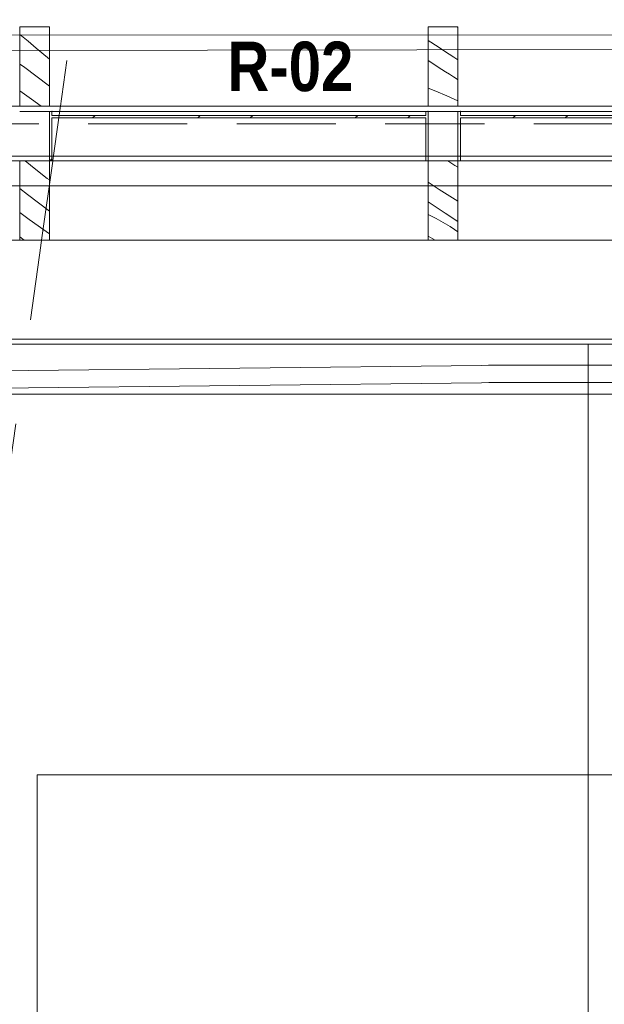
# Model space of a CAD drawing. Header units: millimetres. Extents: x 74467 to 235410, y -65 to 114857.
# Tile 116 of 256: x 93968 to 95148, y 101553 to 103541. Entities that reach past the tile are written whole.
import ezdxf
from ezdxf.enums import TextEntityAlignment as Align

# ---------------------------------------------------------------- set-up
doc = ezdxf.new("R2010")
doc.units = ezdxf.units.MM
doc.header["$MEASUREMENT"] = 0
for name, pattern in [('Katkend topelt', [1093.611073, 529.166651, -211.666656, 141.111112, -211.666656]), ('Katkend varjatud', [300, 200, -100]), ('Punktiir tihe', [176.388884, 0, -176.388884]), ('Wipeout_Contour', [1000, 0, -1000])]:
    doc.linetypes.add(name, pattern=pattern)
for name, color, linetype in [('00 Kunstikonkursi LÜ jaoks asendi 2D', 7, 'Continuous'), ('00 Silt KLF.AR', 7, 'Continuous'), ('00 Teljed.AR', 7, 'Continuous'), ('1232 Välisseinad.AR', 7, 'Continuous'), ('1235 Vahelaed.AR', 7, 'Continuous'), ('1237 Trepid.AR', 7, 'Continuous'), ('1247 Lamellid.AR', 7, 'Continuous'), ('1248 Vihmaveerennid.AR', 7, 'Continuous'), ('1249 Fassaadirestid.AR', 7, 'Continuous'), ('1311 Siseseinad.AR', 7, 'Continuous'), ('1317 Käsipuud.SA', 7, 'Continuous')]:
    doc.layers.add(name, color=color, linetype=linetype)
doc.styles.add('GENERATED_STYLE_2', font='txt', dxfattribs={"width": 0.84})
doc.styles.add('GENERATED_STYLE_3', font='txt')
pattern_1 = [(45, (0, 0), (-159.09903, 159.09903), []), (45, (-53.03, 53.03), (-159.09903, 159.09903), [])]

# ---------------------------------------------------------------- blocks, each defined once
blk = doc.blocks.new('Slab_24_1', base_point=(93030.2, 94685.9))
at = {"color": 254, "linetype": 'Wipeout_Contour', "lineweight": 0, "ltscale": 1638970.599316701}
blk.add_wipeout([(93142.6, 95485.8), (93030.2, 94685.9), (93142.6, 94685.9), (94852.6, 94685.9), (94852.6, 96965.9), (98742.6, 96965.9), (98742.6, 98575.9), (98742.6, 103085.9), (96832.6, 103085.9), (96832.6, 98575.9), (93142.6, 98575.9), (93142.6, 96965.9)], dxfattribs=at).dxf.layer = '1235 Vahelaed.AR'
blk = doc.blocks.new('Slab_31_1', base_point=(93242.6, 103265.9))
at = {"layer": '1232 Välisseinad.AR', "color": 7, "linetype": 'Continuous', "lineweight": 13, "flags": 128}
blk.add_lwpolyline([(93242.6, 103265.9), (93242.6, 102784.9), (96542.6, 102784.9), (96542.6, 103265.9)], close=True, dxfattribs=at)
blk = doc.blocks.new('Wall_13_1', base_point=(93142.6, 102895.9))
at = {"color": 254, "linetype": 'Wipeout_Contour', "lineweight": 0, "ltscale": 561157.46853}
blk.add_wipeout([(96832.6, 103255.9), (93142.6, 103255.9), (93142.6, 103205.9), (96832.6, 103205.9)], dxfattribs=at).dxf.layer = '1232 Välisseinad.AR'
at = {"layer": '1232 Välisseinad.AR', "color": 7, "linetype": 'Continuous', "lineweight": 13, "flags": 128}
blk.add_lwpolyline([(96832.6, 103255.9), (93142.6, 103255.9)], dxfattribs=at)
at = {"color": 254, "linetype": 'Wipeout_Contour', "lineweight": 0, "ltscale": 560907.328688}
blk.add_wipeout([(96832.6, 103205.9), (93142.6, 103205.9), (93142.6, 103085.9), (96832.6, 103085.9)], dxfattribs=at).dxf.layer = '1232 Välisseinad.AR'
at = {"color": 254, "linetype": 'Wipeout_Contour', "lineweight": 0, "ltscale": 560451.435164}
blk.add_wipeout([(96832.6, 103085.9), (93142.6, 103085.9), (93142.6, 102895.9), (96832.6, 102895.9)], dxfattribs=at).dxf.layer = '1232 Välisseinad.AR'
at = {"layer": '1232 Välisseinad.AR', "color": 7, "linetype": 'Continuous', "lineweight": 13, "flags": 128}
blk.add_lwpolyline([(93142.6, 102895.9), (96832.6, 102895.9)], dxfattribs=at)
blk = doc.blocks.new('Beam_5_1', base_point=(92342.6, 103526.9))
at = {"color": 254, "linetype": 'Wipeout_Contour', "lineweight": 0, "ltscale": 560725.534875}
blk.add_wipeout([(92342.6, 103366.9), (96832.6, 103366.9), (96832.6, 103526.9), (92342.6, 103526.9)], dxfattribs=at).dxf.layer = '1247 Lamellid.AR'
at = {"layer": '1247 Lamellid.AR', "color": 7, "linetype": 'Continuous', "lineweight": 13, "flags": 128}
for points in [[(92342.6, 103526.9), (96832.6, 103526.9)], [(92342.6, 103366.9), (96832.6, 103366.9)]]:
    blk.add_lwpolyline(points, dxfattribs=at)
blk = doc.blocks.new('Beam_45_1', base_point=(92342.6, 103526.9))
at = {"layer": '1247 Lamellid.AR', "color": 7, "linetype": 'Katkend varjatud', "lineweight": 13, "flags": 128}
for points in [[(92342.6, 103526.9), (96832.6, 103526.9)], [(92342.6, 103366.9), (96832.6, 103366.9)]]:
    blk.add_lwpolyline(points, dxfattribs=at)
blk = doc.blocks.new('Beam_95_1', base_point=(92372.6, 103255.9))
at = {"color": 254, "linetype": 'Wipeout_Contour', "lineweight": 0, "ltscale": 559966.03123}
blk.add_wipeout([(92372.6, 103255.9), (92372.6, 103095.9), (96832.6, 103095.9), (96832.6, 103255.9)], dxfattribs=at).dxf.layer = '1249 Fassaadirestid.AR'
at = {"layer": '1249 Fassaadirestid.AR', "color": 7, "linetype": 'Continuous', "lineweight": 13}
for p, q in [((92372.6, 103255.9), (96832.6, 103255.9)), ((92372.6, 103095.9), (96832.6, 103095.9))]:
    blk.add_line(p, q, dxfattribs=at)
blk = doc.blocks.new('Beam_96_1', base_point=(92372.6, 103255.9))
at = {"layer": '1249 Fassaadirestid.AR', "color": 7, "linetype": 'Katkend varjatud', "lineweight": 13}
for p, q in [((92372.6, 103255.9), (96832.6, 103255.9)), ((92372.6, 103095.9), (96832.6, 103095.9))]:
    blk.add_line(p, q, dxfattribs=at)
blk = doc.blocks.new('Roof_1_1', base_point=(96542.6, 103205.9))
at = {"layer": '1311 Siseseinad.AR', "color": 7, "linetype": 'Continuous', "lineweight": 13, "flags": 128}
blk.add_lwpolyline([(93142.6, 103205.9), (96542.6, 103205.9)], dxfattribs=at)
blk = doc.blocks.new('Curtain Wall_1_1')
at = {"layer": '1249 Fassaadirestid.AR', "linetype": 'Continuous', "lineweight": 13, "true_color": 0x8c8d8c}
h = blk.add_hatch(dxfattribs=at)
h.set_pattern_fill('Teras_0001', color=252, style=0, pattern_type=2)
h.set_pattern_definition(pattern_1)
h.paths.add_polyline_path([(94032.6, 103355.9), (94027.6, 103355.9), (94027.6, 103255.9), (94032.6, 103255.9)])
h = blk.add_hatch(dxfattribs=at)
h.set_pattern_fill('Teras_0001', color=252, style=0, pattern_type=2)
h.set_pattern_definition(pattern_1)
h.paths.add_polyline_path([(94032.6, 103347.9), (94032.6, 103342.7), (94787.6, 103342.7), (94787.6, 103347.9)])
h = blk.add_hatch(dxfattribs=at)
h.set_pattern_fill('Teras_0001', color=252, style=0, pattern_type=2)
h.set_pattern_definition(pattern_1)
h.paths.add_polyline_path([(94792.6, 103355.9), (94787.6, 103355.9), (94787.6, 103255.9), (94792.6, 103255.9)])
h = blk.add_hatch(dxfattribs=at)
h.set_pattern_fill('Teras_0001', color=252, style=0, pattern_type=2)
h.set_pattern_definition(pattern_1)
h.paths.add_polyline_path([(94857.6, 103355.9), (94852.6, 103355.9), (94852.6, 103255.9), (94857.6, 103255.9)])
h = blk.add_hatch(dxfattribs=at)
h.set_pattern_fill('Teras_0001', color=252, style=0, pattern_type=2)
h.set_pattern_definition(pattern_1)
h.paths.add_polyline_path([(94857.6, 103347.9), (94857.6, 103342.7), (95612.6, 103342.7), (95612.6, 103347.9)])
at = {"layer": '1249 Fassaadirestid.AR', "color": 7, "linetype": 'Katkend varjatud', "lineweight": 13}
for p, q in [((93967.6, 103355.9), (94002.6, 103355.9)), ((94002.6, 103355.9), (94032.6, 103355.9)), ((94032.6, 103355.9), (94792.6, 103355.9)), ((94032.6, 103355.9), (94792.6, 103355.9)), ((94032.6, 103355.9), (94792.6, 103355.9)), ((94032.6, 103355.9), (94792.6, 103355.9)), ((94032.6, 103355.9), (94792.6, 103355.9)), ((94032.6, 103355.9), (94792.6, 103355.9)), ((94032.6, 103355.9), (94792.6, 103355.9)), ((94032.6, 103355.9), (94792.6, 103355.9)), ((94032.6, 103355.9), (94792.6, 103355.9)), ((94032.6, 103355.9), (94792.6, 103355.9)), ((94032.6, 103355.9), (94792.6, 103355.9)), ((94032.6, 103355.9), (94792.6, 103355.9)), ((94032.6, 103355.9), (94792.6, 103355.9)), ((94032.6, 103355.9), (94792.6, 103355.9)), ((94032.6, 103355.9), (94792.6, 103355.9)), ((94032.6, 103355.9), (94792.6, 103355.9)), ((94032.6, 103355.9), (94792.6, 103355.9)), ((94032.6, 103355.9), (94792.6, 103355.9)), ((94032.6, 103355.9), (94792.6, 103355.9)), ((94032.6, 103355.9), (94792.6, 103355.9)), ((94032.6, 103355.9), (94792.6, 103355.9)), ((94032.6, 103355.9), (94792.6, 103355.9)), ((94032.6, 103355.9), (94792.6, 103355.9)), ((94032.6, 103355.9), (94792.6, 103355.9)), ((94032.6, 103355.9), (94792.6, 103355.9)), ((94032.6, 103355.9), (94792.6, 103355.9)), ((94032.6, 103355.9), (94792.6, 103355.9)), ((94032.6, 103355.9), (94792.6, 103355.9)), ((94032.6, 103355.9), (94792.6, 103355.9)), ((94032.6, 103355.9), (94792.6, 103355.9)), ((94032.6, 103355.9), (94792.6, 103355.9)), ((94032.6, 103355.9), (94792.6, 103355.9)), ((94032.6, 103355.9), (94792.6, 103355.9)), ((94032.6, 103355.9), (94792.6, 103355.9)), ((94032.6, 103355.9), (94792.6, 103355.9)), ((94032.6, 103355.9), (94792.6, 103355.9)), ((94032.6, 103355.9), (94792.6, 103355.9)), ((94032.6, 103355.9), (94792.6, 103355.9)), ((94032.6, 103355.9), (94792.6, 103355.9)), ((94032.6, 103355.9), (94792.6, 103355.9)), ((94032.6, 103355.9), (94792.6, 103355.9)), ((94032.6, 103355.9), (94792.6, 103355.9)), ((94032.6, 103355.9), (94792.6, 103355.9)), ((94792.6, 103355.9), (94827.6, 103355.9)), ((94827.6, 103355.9), (94857.6, 103355.9)), ((94857.6, 103355.9), (95617.6, 103355.9)), ((94857.6, 103355.9), (95617.6, 103355.9)), ((94857.6, 103355.9), (95617.6, 103355.9)), ((94857.6, 103355.9), (95617.6, 103355.9)), ((94857.6, 103355.9), (95617.6, 103355.9)), ((94857.6, 103355.9), (95617.6, 103355.9)), ((94857.6, 103355.9), (95617.6, 103355.9)), ((94857.6, 103355.9), (95617.6, 103355.9)), ((94857.6, 103355.9), (95617.6, 103355.9)), ((94857.6, 103355.9), (95617.6, 103355.9)), ((94857.6, 103355.9), (95617.6, 103355.9)), ((94857.6, 103355.9), (95617.6, 103355.9)), ((94857.6, 103355.9), (95617.6, 103355.9)), ((94857.6, 103355.9), (95617.6, 103355.9)), ((94857.6, 103355.9), (95617.6, 103355.9)), ((94857.6, 103355.9), (95617.6, 103355.9)), ((94857.6, 103355.9), (95617.6, 103355.9)), ((94857.6, 103355.9), (95617.6, 103355.9)), ((94857.6, 103355.9), (95617.6, 103355.9)), ((94857.6, 103355.9), (95617.6, 103355.9)), ((94857.6, 103355.9), (95617.6, 103355.9)), ((94857.6, 103355.9), (95617.6, 103355.9)), ((94857.6, 103355.9), (95617.6, 103355.9)), ((94857.6, 103355.9), (95617.6, 103355.9)), ((94857.6, 103355.9), (95617.6, 103355.9)), ((94857.6, 103355.9), (95617.6, 103355.9)), ((94857.6, 103355.9), (95617.6, 103355.9)), ((94857.6, 103355.9), (95617.6, 103355.9)), ((94857.6, 103355.9), (95617.6, 103355.9)), ((94857.6, 103355.9), (95617.6, 103355.9)), ((94857.6, 103355.9), (95617.6, 103355.9)), ((94857.6, 103355.9), (95617.6, 103355.9)), ((94857.6, 103355.9), (95617.6, 103355.9)), ((94857.6, 103355.9), (95617.6, 103355.9)), ((94857.6, 103355.9), (95617.6, 103355.9)), ((94857.6, 103355.9), (95617.6, 103355.9)), ((94857.6, 103355.9), (95617.6, 103355.9)), ((94857.6, 103355.9), (95617.6, 103355.9)), ((94857.6, 103355.9), (95617.6, 103355.9)), ((94857.6, 103355.9), (95617.6, 103355.9)), ((94857.6, 103355.9), (95617.6, 103355.9)), ((94857.6, 103355.9), (95617.6, 103355.9)), ((94857.6, 103355.9), (95617.6, 103355.9))]:
    blk.add_line(p, q, dxfattribs=at)
at = {"layer": '1249 Fassaadirestid.AR', "color": 7, "linetype": 'Continuous', "lineweight": 13}
for p, q in [((93967.6, 103355.9), (94002.6, 103355.9)), ((94002.6, 103355.9), (94032.6, 103355.9)), ((94027.6, 103355.9), (94027.6, 103255.9)), ((94032.6, 103355.9), (94027.6, 103355.9)), ((94032.6, 103355.9), (94792.6, 103355.9)), ((94032.6, 103355.9), (94792.6, 103355.9)), ((94032.6, 103355.9), (94792.6, 103355.9)), ((94032.6, 103355.9), (94792.6, 103355.9)), ((94032.6, 103355.9), (94792.6, 103355.9)), ((94032.6, 103355.9), (94792.6, 103355.9)), ((94032.6, 103355.9), (94792.6, 103355.9)), ((94032.6, 103355.9), (94792.6, 103355.9)), ((94032.6, 103355.9), (94792.6, 103355.9)), ((94032.6, 103355.9), (94792.6, 103355.9)), ((94032.6, 103355.9), (94792.6, 103355.9)), ((94032.6, 103355.9), (94792.6, 103355.9)), ((94032.6, 103355.9), (94792.6, 103355.9)), ((94032.6, 103355.9), (94792.6, 103355.9)), ((94032.6, 103355.9), (94792.6, 103355.9)), ((94032.6, 103355.9), (94792.6, 103355.9)), ((94032.6, 103355.9), (94792.6, 103355.9)), ((94032.6, 103355.9), (94792.6, 103355.9)), ((94032.6, 103355.9), (94792.6, 103355.9)), ((94032.6, 103355.9), (94792.6, 103355.9)), ((94032.6, 103355.9), (94792.6, 103355.9)), ((94032.6, 103355.9), (94792.6, 103355.9)), ((94032.6, 103355.9), (94792.6, 103355.9)), ((94032.6, 103355.9), (94792.6, 103355.9)), ((94032.6, 103355.9), (94792.6, 103355.9)), ((94032.6, 103355.9), (94792.6, 103355.9)), ((94032.6, 103355.9), (94792.6, 103355.9)), ((94032.6, 103355.9), (94792.6, 103355.9)), ((94032.6, 103355.9), (94032.6, 103347.9)), ((94787.6, 103347.9), (94032.6, 103347.9)), ((94787.6, 103355.9), (94787.6, 103347.9)), ((94792.6, 103355.9), (94787.6, 103355.9)), ((94792.6, 103355.9), (94827.6, 103355.9)), ((94792.6, 103355.9), (94792.6, 103255.9)), ((94827.6, 103355.9), (94857.6, 103355.9)), ((94857.6, 103355.9), (94852.6, 103355.9)), ((94852.6, 103355.9), (94852.6, 103255.9)), ((94857.6, 103355.9), (95617.6, 103355.9)), ((94857.6, 103355.9), (95617.6, 103355.9)), ((94857.6, 103355.9), (95617.6, 103355.9)), ((94857.6, 103355.9), (95617.6, 103355.9)), ((94857.6, 103355.9), (95617.6, 103355.9)), ((94857.6, 103355.9), (95617.6, 103355.9)), ((94857.6, 103355.9), (95617.6, 103355.9)), ((94857.6, 103355.9), (95617.6, 103355.9)), ((94857.6, 103355.9), (95617.6, 103355.9)), ((94857.6, 103355.9), (95617.6, 103355.9)), ((94857.6, 103355.9), (95617.6, 103355.9)), ((94857.6, 103355.9), (95617.6, 103355.9)), ((94857.6, 103355.9), (95617.6, 103355.9)), ((94857.6, 103355.9), (95617.6, 103355.9)), ((94857.6, 103355.9), (95617.6, 103355.9)), ((94857.6, 103355.9), (95617.6, 103355.9)), ((94857.6, 103355.9), (95617.6, 103355.9)), ((94857.6, 103355.9), (95617.6, 103355.9)), ((94857.6, 103355.9), (95617.6, 103355.9)), ((94857.6, 103355.9), (95617.6, 103355.9)), ((94857.6, 103355.9), (95617.6, 103355.9)), ((94857.6, 103355.9), (95617.6, 103355.9)), ((94857.6, 103355.9), (95617.6, 103355.9)), ((94857.6, 103355.9), (95617.6, 103355.9)), ((94857.6, 103355.9), (95617.6, 103355.9)), ((94857.6, 103355.9), (95617.6, 103355.9)), ((94857.6, 103355.9), (95617.6, 103355.9)), ((94857.6, 103355.9), (95617.6, 103355.9)), ((94857.6, 103355.9), (94857.6, 103347.9)), ((95612.6, 103347.9), (94857.6, 103347.9)), ((94032.6, 103342.7), (94032.6, 103255.9)), ((94787.6, 103342.7), (94032.6, 103342.7)), ((94787.6, 103342.7), (94787.6, 103255.9)), ((94857.6, 103342.7), (94857.6, 103255.9)), ((95612.6, 103342.7), (94857.6, 103342.7)), ((94032.6, 103255.9), (94027.6, 103255.9)), ((94792.6, 103255.9), (94787.6, 103255.9)), ((94857.6, 103255.9), (94852.6, 103255.9))]:
    blk.add_line(p, q, dxfattribs=at)
at = {"layer": '1249 Fassaadirestid.AR', "color": 7, "linetype": 'Katkend varjatud', "lineweight": 13}
for p in [(94032.6, 103355.9), (94032.6, 103355.9), (94032.6, 103355.9), (94032.6, 103355.9), (94032.6, 103355.9), (94032.6, 103355.9), (94032.6, 103355.9), (94032.6, 103355.9), (94032.6, 103355.9), (94032.6, 103355.9), (94032.6, 103355.9), (94032.6, 103355.9), (94032.6, 103355.9), (94032.6, 103355.9), (94032.6, 103355.9), (94032.6, 103355.9), (94032.6, 103355.9), (94032.6, 103355.9), (94032.6, 103355.9), (94032.6, 103355.9), (94032.6, 103355.9), (94032.6, 103355.9), (94032.6, 103355.9), (94032.6, 103355.9), (94032.6, 103355.9), (94032.6, 103355.9), (94032.6, 103355.9), (94032.6, 103355.9), (94032.6, 103355.9), (94032.6, 103355.9), (94032.6, 103355.9), (94032.6, 103355.9), (94032.6, 103355.9), (94032.6, 103355.9), (94032.6, 103355.9), (94032.6, 103355.9), (94032.6, 103355.9), (94032.6, 103355.9), (94032.6, 103355.9), (94032.6, 103355.9), (94032.6, 103355.9), (94032.6, 103355.9), (94032.6, 103355.9), (94792.6, 103355.9), (94792.6, 103355.9), (94792.6, 103355.9), (94792.6, 103355.9), (94792.6, 103355.9), (94792.6, 103355.9), (94792.6, 103355.9), (94792.6, 103355.9), (94792.6, 103355.9), (94792.6, 103355.9), (94792.6, 103355.9), (94792.6, 103355.9), (94792.6, 103355.9), (94792.6, 103355.9), (94792.6, 103355.9), (94792.6, 103355.9), (94792.6, 103355.9), (94792.6, 103355.9), (94792.6, 103355.9), (94792.6, 103355.9), (94792.6, 103355.9), (94792.6, 103355.9), (94792.6, 103355.9), (94792.6, 103355.9), (94792.6, 103355.9), (94792.6, 103355.9), (94792.6, 103355.9), (94792.6, 103355.9), (94792.6, 103355.9), (94792.6, 103355.9), (94792.6, 103355.9), (94792.6, 103355.9), (94792.6, 103355.9), (94792.6, 103355.9), (94792.6, 103355.9), (94792.6, 103355.9), (94792.6, 103355.9), (94792.6, 103355.9), (94792.6, 103355.9), (94792.6, 103355.9), (94792.6, 103355.9), (94792.6, 103355.9), (94792.6, 103355.9), (94857.6, 103355.9), (94857.6, 103355.9), (94857.6, 103355.9), (94857.6, 103355.9), (94857.6, 103355.9), (94857.6, 103355.9), (94857.6, 103355.9), (94857.6, 103355.9), (94857.6, 103355.9), (94857.6, 103355.9), (94857.6, 103355.9), (94857.6, 103355.9), (94857.6, 103355.9), (94857.6, 103355.9), (94857.6, 103355.9), (94857.6, 103355.9), (94857.6, 103355.9), (94857.6, 103355.9), (94857.6, 103355.9), (94857.6, 103355.9), (94857.6, 103355.9), (94857.6, 103355.9), (94857.6, 103355.9), (94857.6, 103355.9), (94857.6, 103355.9), (94857.6, 103355.9), (94857.6, 103355.9), (94857.6, 103355.9), (94857.6, 103355.9), (94857.6, 103355.9), (94857.6, 103355.9), (94857.6, 103355.9), (94857.6, 103355.9), (94857.6, 103355.9), (94857.6, 103355.9), (94857.6, 103355.9), (94857.6, 103355.9), (94857.6, 103355.9), (94857.6, 103355.9), (94857.6, 103355.9), (94857.6, 103355.9), (94857.6, 103355.9), (94857.6, 103355.9)]:
    blk.add_point(p, dxfattribs=at)
at = {"layer": '1249 Fassaadirestid.AR', "color": 7, "linetype": 'Continuous', "lineweight": 13}
for p in [(94032.6, 103355.9), (94032.6, 103355.9), (94032.6, 103355.9), (94032.6, 103355.9), (94032.6, 103355.9), (94032.6, 103355.9), (94032.6, 103355.9), (94032.6, 103355.9), (94032.6, 103355.9), (94032.6, 103355.9), (94032.6, 103355.9), (94032.6, 103355.9), (94032.6, 103355.9), (94032.6, 103355.9), (94032.6, 103355.9), (94032.6, 103355.9), (94032.6, 103355.9), (94032.6, 103355.9), (94032.6, 103355.9), (94032.6, 103355.9), (94032.6, 103355.9), (94032.6, 103355.9), (94032.6, 103355.9), (94032.6, 103355.9), (94032.6, 103355.9), (94032.6, 103355.9), (94032.6, 103355.9), (94032.6, 103355.9), (94792.6, 103355.9), (94792.6, 103355.9), (94792.6, 103355.9), (94792.6, 103355.9), (94792.6, 103355.9), (94792.6, 103355.9), (94792.6, 103355.9), (94792.6, 103355.9), (94792.6, 103355.9), (94792.6, 103355.9), (94792.6, 103355.9), (94792.6, 103355.9), (94792.6, 103355.9), (94792.6, 103355.9), (94792.6, 103355.9), (94792.6, 103355.9), (94792.6, 103355.9), (94792.6, 103355.9), (94792.6, 103355.9), (94792.6, 103355.9), (94792.6, 103355.9), (94792.6, 103355.9), (94792.6, 103355.9), (94792.6, 103355.9), (94792.6, 103355.9), (94792.6, 103355.9), (94792.6, 103355.9), (94792.6, 103355.9), (94857.6, 103355.9), (94857.6, 103355.9), (94857.6, 103355.9), (94857.6, 103355.9), (94857.6, 103355.9), (94857.6, 103355.9), (94857.6, 103355.9), (94857.6, 103355.9), (94857.6, 103355.9), (94857.6, 103355.9), (94857.6, 103355.9), (94857.6, 103355.9), (94857.6, 103355.9), (94857.6, 103355.9), (94857.6, 103355.9), (94857.6, 103355.9), (94857.6, 103355.9), (94857.6, 103355.9), (94857.6, 103355.9), (94857.6, 103355.9), (94857.6, 103355.9), (94857.6, 103355.9), (94857.6, 103355.9), (94857.6, 103355.9), (94857.6, 103355.9), (94857.6, 103355.9), (94857.6, 103355.9), (94857.6, 103355.9)]:
    blk.add_point(p, dxfattribs=at)
blk = doc.blocks.new('*X2101')
at = {"layer": '1247 Lamellid.AR', "color": 7, "linetype": 'Continuous', "lineweight": 13}
for p, q in [((93967.7, 103511.2), (93967.6, 103511.3)), ((93984.6, 103498), (93967.7, 103511.2)), ((94000.7, 103483.8), (93984.6, 103498)), ((94027.6, 103461.8), (94000.7, 103483.8)), ((93975.4, 103446.6), (93967.6, 103451.2)), ((94027.6, 103407), (93975.4, 103446.6)), ((93991.6, 103380.8), (93967.6, 103397.9)), ((94011.1, 103366.9), (93991.6, 103380.8))]:
    blk.add_line(p, q, dxfattribs=at)
blk = doc.blocks.new('Column_126_1', base_point=(93997.6, 103366.9))
at = {"layer": '1247 Lamellid.AR', "color": 7, "linetype": 'Continuous', "lineweight": 13, "flags": 128}
blk.add_lwpolyline([(93967.6, 103366.9), (94027.6, 103366.9), (94027.6, 103526.9), (93967.6, 103526.9)], close=True, dxfattribs=at)
at = {"layer": '1247 Lamellid.AR', "color": 7, "lineweight": 15}
blk.add_blockref('*X2101', (0, 0), dxfattribs=at)
blk = doc.blocks.new('*X2103')
at = {"layer": '1247 Lamellid.AR', "color": 7, "linetype": 'Continuous', "lineweight": 13}
for p, q in [((94852.6, 103525.2), (94849.8, 103526.9)), ((94798, 103495.7), (94792.6, 103499.2)), ((94807.3, 103489.7), (94798, 103495.7)), ((94816.6, 103483.7), (94807.3, 103489.7)), ((94825.9, 103477.7), (94816.6, 103483.7)), ((94835.3, 103471.7), (94825.9, 103477.7)), ((94844.7, 103465.7), (94835.3, 103471.7)), ((94852.6, 103460.3), (94844.7, 103465.7)), ((94819.9, 103440.9), (94792.6, 103458.6)), ((94827.8, 103435.9), (94819.9, 103440.9)), ((94835.7, 103430.9), (94827.8, 103435.9)), ((94843.6, 103425.8), (94835.7, 103430.9)), ((94851.5, 103420.8), (94843.6, 103425.8)), ((94852.6, 103420.1), (94851.5, 103420.8)), ((94792.6, 103403.2), (94807.9, 103397)), ((94807.9, 103397), (94830.5, 103387.3)), ((94830.5, 103387.3), (94852.6, 103377.4))]:
    blk.add_line(p, q, dxfattribs=at)
blk = doc.blocks.new('Column_127_1', base_point=(94822.6, 103366.9))
at = {"layer": '1247 Lamellid.AR', "color": 7, "linetype": 'Continuous', "lineweight": 13, "flags": 128}
blk.add_lwpolyline([(94792.6, 103366.9), (94852.6, 103366.9), (94852.6, 103526.9), (94792.6, 103526.9)], close=True, dxfattribs=at)
at = {"layer": '1247 Lamellid.AR', "color": 7, "lineweight": 15}
blk.add_blockref('*X2103', (0, 0), dxfattribs=at)
blk = doc.blocks.new('*X2369')
at = {"layer": '1249 Fassaadirestid.AR', "color": 7, "linetype": 'Continuous', "lineweight": 13}
for p, q in [((94000.5, 103238.5), (93978.7, 103255.9)), ((94023.4, 103220.7), (94000.5, 103238.5)), ((94027.6, 103217.5), (94023.4, 103220.7)), ((93983.4, 103188), (93967.6, 103200.2)), ((94027.6, 103154.8), (93983.4, 103188)), ((93986.8, 103137.8), (93967.6, 103151.7)), ((94027.6, 103108.9), (93986.8, 103137.8)), ((93976.9, 103095.9), (93967.6, 103102.5))]:
    blk.add_line(p, q, dxfattribs=at)
blk = doc.blocks.new('Column_263_1', base_point=(93997.6, 103095.9))
at = {"layer": '1249 Fassaadirestid.AR', "color": 7, "linetype": 'Continuous', "lineweight": 13, "flags": 128}
blk.add_lwpolyline([(93967.6, 103095.9), (94027.6, 103095.9), (94027.6, 103255.9), (93967.6, 103255.9)], close=True, dxfattribs=at)
at = {"layer": '1249 Fassaadirestid.AR', "color": 7, "lineweight": 15}
blk.add_blockref('*X2369', (0, 0), dxfattribs=at)
blk = doc.blocks.new('*X2371')
at = {"layer": '1249 Fassaadirestid.AR', "color": 7, "linetype": 'Continuous', "lineweight": 13}
for p, q in [((94846.8, 103246.9), (94832.3, 103255.9)), ((94852.6, 103243.3), (94846.8, 103246.9)), ((94815, 103198.3), (94792.6, 103212.8)), ((94852.6, 103174.6), (94815, 103198.3)), ((94826.8, 103150.8), (94792.6, 103173.5)), ((94799.5, 103144.6), (94792.6, 103148)), ((94852.6, 103133.9), (94826.8, 103150.8)), ((94809.1, 103139.6), (94799.5, 103144.6)), ((94818.5, 103134.4), (94809.1, 103139.6)), ((94827.8, 103129), (94818.5, 103134.4)), ((94836.9, 103123.4), (94827.8, 103129)), ((94846, 103117.5), (94836.9, 103123.4)), ((94852.6, 103113), (94846, 103117.5)), ((94792.6, 103103.9), (94806.6, 103095.9))]:
    blk.add_line(p, q, dxfattribs=at)
blk = doc.blocks.new('Column_264_1', base_point=(94822.6, 103095.9))
at = {"layer": '1249 Fassaadirestid.AR', "color": 7, "linetype": 'Continuous', "lineweight": 13, "flags": 128}
blk.add_lwpolyline([(94792.6, 103095.9), (94852.6, 103095.9), (94852.6, 103255.9), (94792.6, 103255.9)], close=True, dxfattribs=at)
at = {"layer": '1249 Fassaadirestid.AR', "color": 7, "lineweight": 15}
blk.add_blockref('*X2371', (0, 0), dxfattribs=at)
blk = doc.blocks.new('Railing_6_1')
at = {"layer": '1317 Käsipuud.SA', "color": 7, "linetype": 'Continuous', "lineweight": 13}
for p, q in [((94900.1, 102843), (93278.1, 102824.8)), ((94900.1, 102843), (93278.1, 102824.8)), ((94914.6, 102843.2), (94900.1, 102843)), ((94914.6, 102843.2), (94900.1, 102843)), ((94922.4, 102843.3), (94914.6, 102843.2)), ((94922.4, 102843.3), (94914.6, 102843.2)), ((94914.6, 102843.2), (94914.6, 102843.2)), ((94914.6, 102843.2), (94914.6, 102843.2)), ((94929.6, 102843.3), (94922.4, 102843.3)), ((94929.6, 102843.3), (94922.4, 102843.3)), ((94943.8, 102843.3), (94929.6, 102843.3)), ((94943.8, 102843.3), (94929.6, 102843.3)), ((94972.7, 102843.3), (94943.8, 102843.3)), ((94972.7, 102843.3), (94943.8, 102843.3)), ((94987.2, 102843.3), (94972.7, 102843.3)), ((94987.2, 102843.3), (94972.7, 102843.3)), ((96543.2, 102843.2), (94987.2, 102843.3)), ((96543.2, 102843.2), (94987.2, 102843.3)), ((94900.5, 102808), (94915, 102808.2)), ((94900.5, 102808), (94915, 102808.2)), ((94915, 102808.2), (94922.6, 102808.3)), ((94915, 102808.2), (94922.6, 102808.3)), ((94915, 102808.2), (94915, 102808.2)), ((94915, 102808.2), (94915, 102808.2)), ((94922.6, 102808.3), (94929.6, 102808.3)), ((94922.6, 102808.3), (94929.6, 102808.3)), ((94929.6, 102808.3), (94943.8, 102808.3)), ((94929.6, 102808.3), (94943.8, 102808.3)), ((94943.8, 102808.3), (94972.7, 102808.3)), ((94943.8, 102808.3), (94972.7, 102808.3)), ((94972.7, 102808.3), (94987.2, 102808.3)), ((94972.7, 102808.3), (94987.2, 102808.3)), ((94987.2, 102808.3), (96543.1, 102808.2)), ((94987.2, 102808.3), (96543.1, 102808.2)), ((93278.5, 102789.8), (94900.5, 102808)), ((93278.5, 102789.8), (94900.5, 102808))]:
    blk.add_line(p, q, dxfattribs=at)
blk = doc.blocks.new('Beam_104_1', base_point=(85406.1, 103330.9))
at = {"layer": '1248 Vihmaveerennid.AR', "color": 7, "linetype": 'Katkend varjatud', "lineweight": 13}
blk.add_line((85406.1, 103330.9), (96832.6, 103330.9), dxfattribs=at)
blk = doc.blocks.new('Stair_7_1')
at = {"layer": '1237 Trepid.AR', "color": 7, "linetype": 'Continuous', "lineweight": 13}
for p, q in [((95116, 102885.8), (93142.6, 102885.9)), ((95116, 102885.8), (93142.6, 102885.9)), ((95397, 102885.8), (95116, 102885.8)), ((95116, 102885.8), (95116, 101165.9)), ((95116, 102885.8), (95116, 101165.9)), ((95116, 101165.9), (95116, 102885.8)), ((95116, 102885.8), (95116, 101165.9)), ((95397, 102885.8), (95116, 102885.8)), ((94002.6, 101165.9), (94002.6, 102015.9)), ((94002.6, 102015.9), (95116, 102015.9)), ((95116, 102015.9), (95691.5, 102015.9))]:
    blk.add_line(p, q, dxfattribs=at)
blk = doc.blocks.new('Standard grid marker_8')
at = {"layer": '00 Teljed.AR', "color": 252, "linetype": 'Katkend topelt', "lineweight": 13, "true_color": 0x8c8d8c}
blk.add_line((1000, 0), (62198.2, 0), dxfattribs=at)
at = {"layer": '00 Teljed.AR', "color": 252, "lineweight": 13, "true_color": 0x8c8d8c, "style": 'GENERATED_STYLE_3'}
for tag, p in [('AC_MarkerText_1_0', (-200, -191.4)), ('AC_MarkerText_1_1', (63398.2, -191.4))]:
    blk.add_attdef(tag, text='', height=200, rotation=180, dxfattribs=at).set_placement(p, align=Align.TOP_CENTER)
blk = doc.blocks.new('Standard grid marker_13')
at = {"layer": '00 Teljed.AR', "color": 252, "linetype": 'Katkend topelt', "lineweight": 13, "true_color": 0x8c8d8c}
blk.add_line((48793.5, 0), (57139.8, 0), dxfattribs=at)
at = {"layer": '00 Teljed.AR', "color": 252, "lineweight": 13, "true_color": 0x8c8d8c, "style": 'GENERATED_STYLE_3'}
for tag, p in [('AC_MarkerText_1_0', (-55.7, -25.4)), ('AC_MarkerText_1_1', (57484.1, -25.4))]:
    blk.add_attdef(tag, text='', height=200, rotation=278, dxfattribs=at).set_placement(p, align=Align.TOP_CENTER)

msp = doc.modelspace()

# ---------------------------------------------------------------- block references
at = {"layer": '1235 Vahelaed.AR', "color": 7, "linetype": 'Continuous', "lineweight": 13}
msp.add_blockref('Slab_24_1', (93030.2, 94685.9), dxfattribs=at)
at = {"layer": '1247 Lamellid.AR', "color": 7, "lineweight": 13}
msp.add_blockref('Beam_5_1', (92342.6, 103526.9), dxfattribs=at)

# ---------------------------------------------------------------- next in the draw order: block references
at = {"layer": '1232 Välisseinad.AR', "color": 7, "linetype": 'Continuous', "lineweight": 13}
msp.add_blockref('Slab_31_1', (93242.6, 103265.9), dxfattribs=at)
at = {"layer": '1247 Lamellid.AR', "color": 7, "lineweight": 13}
msp.add_blockref('Beam_45_1', (92342.6, 103526.9), dxfattribs=at)

# ---------------------------------------------------------------- next in the draw order: block references
at = {"layer": '1232 Välisseinad.AR', "color": 7, "lineweight": 15}
msp.add_blockref('Wall_13_1', (93142.6, 102895.9), dxfattribs=at)

# ---------------------------------------------------------------- next in the draw order: block references
at = {"layer": '1249 Fassaadirestid.AR', "color": 7, "lineweight": 13}
msp.add_blockref('Beam_95_1', (92372.6, 103255.9), dxfattribs=at)

# ---------------------------------------------------------------- next in the draw order: block references
msp.add_blockref('Beam_96_1', (92372.6, 103255.9), dxfattribs=at)
at = {"layer": '1311 Siseseinad.AR', "color": 7, "linetype": 'Continuous', "lineweight": 13}
msp.add_blockref('Roof_1_1', (96542.6, 103205.9), dxfattribs=at)

# ---------------------------------------------------------------- next in the draw order: wipeouts: each hides what was drawn before it
at = {"color": 254, "linetype": 'Wipeout_Contour', "lineweight": 0, "ltscale": 1106957.325690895}
msp.add_wipeout([(86371.6, 105811.4), (85252, 103464.9), (118693.5, 103518.1), (139774.1, 103480.6), (139783.7, 82997), (142852.8, 81554), (142830.8, 105959.2)], dxfattribs=at).dxf.layer = '00 Kunstikonkursi LÜ jaoks asendi 2D'

# ---------------------------------------------------------------- next in the draw order: linework, layer by layer
at = {"layer": '00 Kunstikonkursi LÜ jaoks asendi 2D', "color": 63, "linetype": 'Continuous', "lineweight": 13, "true_color": 0xbcc992}
msp.add_line((85252, 103464.9), (118693.5, 103518.1), dxfattribs=at)
at = {"layer": '00 Kunstikonkursi LÜ jaoks asendi 2D', "color": 7, "linetype": 'Continuous', "lineweight": 13, "flags": 128}
for points in [[(86371.6, 105811.4), (85252, 103464.9), (118693.5, 103518.1), (118693.1, 104286.7), (117103.1, 104285.9), (117103.5, 103520.9), (139774.1, 103480.6), (139783.7, 82997), (142852.8, 81554), (142830.8, 105959.2)], [(86371.6, 105811.4), (85252, 103464.9), (118693.5, 103518.1), (118693.1, 104286.7), (117103.1, 104285.9), (117103.5, 103520.9), (139774.1, 103480.6), (139783.7, 82997), (142852.8, 81554), (142830.8, 105959.2)], [(86371.6, 105811.4), (85252, 103464.9), (118693.5, 103518.1), (118693.1, 104286.7), (117103.1, 104285.9), (117103.5, 103520.9), (139774.1, 103480.6), (139783.7, 82997), (142852.8, 81554), (142830.8, 105959.2)], [(86371.6, 105811.4), (85252, 103464.9), (118693.5, 103518.1), (118693.1, 104286.7), (117103.1, 104285.9), (117103.5, 103520.9), (139774.1, 103480.6), (139783.7, 82997), (142852.8, 81554), (142830.8, 105959.2)], [(85212.3, 103505.9), (80740.1, 71575.3), (94839, 69600.8), (97910.8, 91471.6), (123957.8, 87832), (121631.9, 71230), (139853.7, 71250.7), (139838.5, 103531.6)]]:
    msp.add_lwpolyline(points, close=True, dxfattribs=at)

# ---------------------------------------------------------------- next in the draw order: block references
at = {"layer": '00 Teljed.AR', "color": 7, "linetype": 'Continuous', "lineweight": 13, "zscale": 1000}
for name, p, rotation in [('Standard grid marker_13', (86741.9, 51367.4), 82.0000000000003), ('Standard grid marker_8', (144446.7, 102885.9), 180)]:
    msp.add_blockref(name, p, dxfattribs=dict(at, rotation=rotation))
at = {"layer": '1237 Trepid.AR', "color": 7, "linetype": 'Punktiir tihe', "lineweight": 13}
msp.add_blockref('Stair_7_1', (0, 0), dxfattribs=at)
at = {"layer": '1247 Lamellid.AR', "color": 7, "lineweight": 15}
for name, p in [('Column_126_1', (93997.6, 103366.9)), ('Column_127_1', (94822.6, 103366.9))]:
    msp.add_blockref(name, p, dxfattribs=at)
at = {"layer": '1248 Vihmaveerennid.AR', "color": 7, "lineweight": 13}
msp.add_blockref('Beam_104_1', (85406.1, 103330.9), dxfattribs=at)
at = {"layer": '1249 Fassaadirestid.AR', "linetype": 'Continuous', "lineweight": 0}
msp.add_blockref('Curtain Wall_1_1', (0, 0), dxfattribs=at)
at = {"layer": '1249 Fassaadirestid.AR', "color": 7, "lineweight": 15}
for name, p in [('Column_263_1', (93997.6, 103095.9)), ('Column_264_1', (94822.6, 103095.9))]:
    msp.add_blockref(name, p, dxfattribs=at)
at = {"layer": '1317 Käsipuud.SA', "color": 7, "linetype": 'Continuous', "lineweight": 13}
msp.add_blockref('Railing_6_1', (0, 0), dxfattribs=at)

# ---------------------------------------------------------------- next in the draw order: texts
at = {"layer": '00 Silt KLF.AR', "color": 7, "linetype": 'Continuous', "lineweight": 13, "insert": (94514.3, 103446.2), "char_height": 100, "attachment_point": 5, "style": 'GENERATED_STYLE_2'}
msp.add_mtext('\\A1;{\\pqc;\\fArial|b1|i0|c0|p34;R-02}', dxfattribs=at)

doc.saveas('drawing.dxf')
